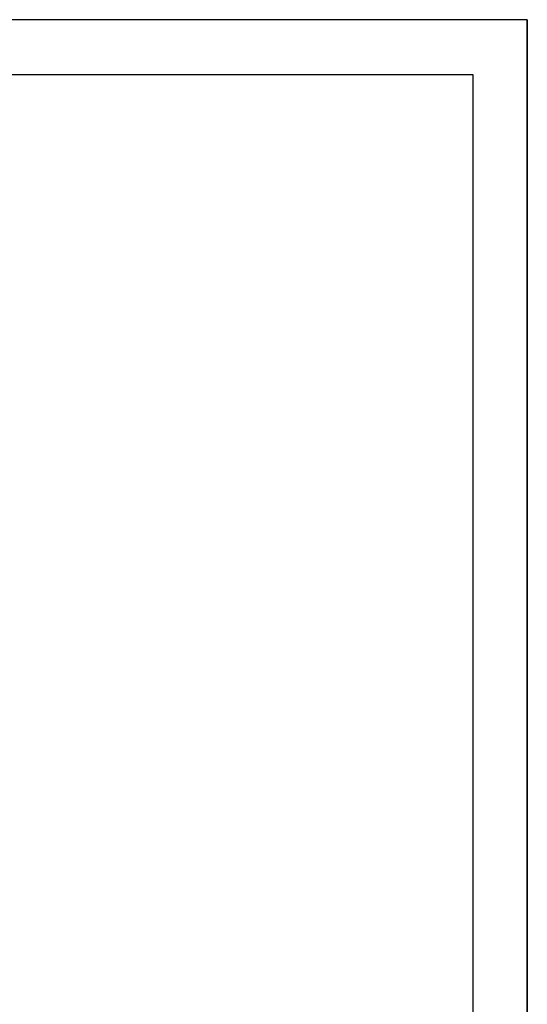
# Model space of a CAD drawing. Header units: millimetres. Extents: x -17429 to 155243, y -2908 to 188569.
# Tile 30 of 113: x 34068 to 39690, y 15876 to 26792. Entities that reach past the tile are written whole.
import ezdxf

# ---------------------------------------------------------------- set-up
doc = ezdxf.new("R2010")
doc.units = ezdxf.units.MM
doc.header["$MEASUREMENT"] = 0
doc.layers.get('0').update_dxf_attribs({"lineweight": 5})
doc.layers.add('_TABELA', color=7, linetype='Continuous')

# ---------------------------------------------------------------- blocks, each defined once
blk = doc.blocks.new('gfgf')
at = {"layer": '_TABELA', "color": 7}
for p, q in [((41198, 148063), (-15802, 148063)), ((41198, 118363), (41198, 148063)), ((41198, 148063), (41198, 118363)), ((40598, 147453), (-13302, 147453)), ((40598, 118973), (40598, 147453))]:
    blk.add_line(p, q, dxfattribs=at)

msp = doc.modelspace()

# ---------------------------------------------------------------- block references
msp.add_blockref('gfgf', (-1508, -121272))

doc.saveas('drawing.dxf')
